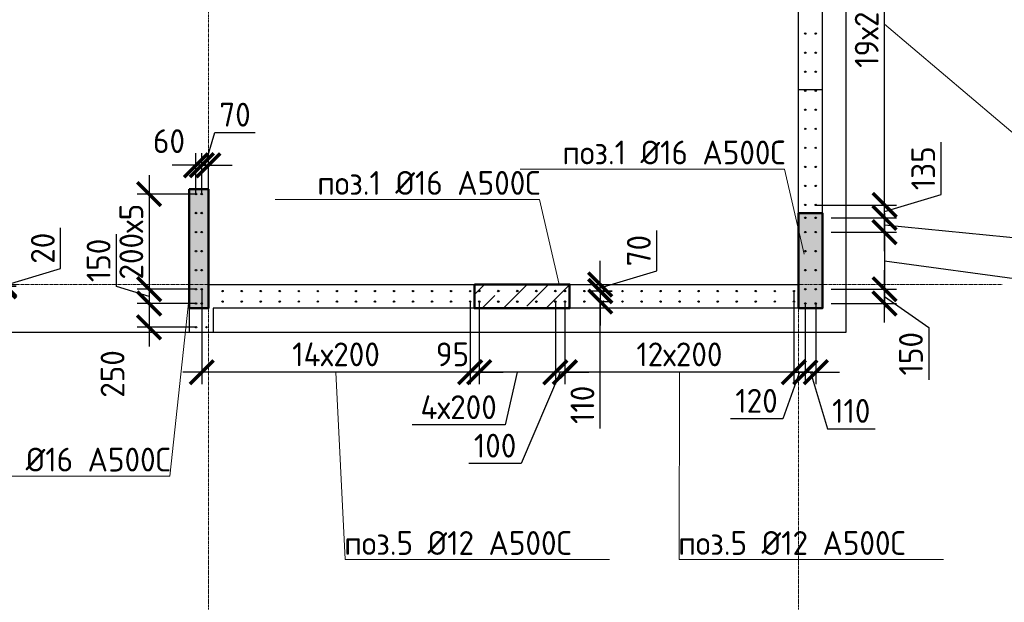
# Model space of a CAD drawing. Header units: millimetres. Extents: x 349531 to 1063351, y -131924 to 96186.
# Tile 217 of 230: x 1016627 to 1026970, y 32922 to 39043. Entities that reach past the tile are written whole.
import ezdxf
from ezdxf import colors
from ezdxf.entities.mleader import LeaderData, LeaderLine
from ezdxf.math import Vec2, Vec3

# ---------------------------------------------------------------- set-up
doc = ezdxf.new("R2010")
doc.units = ezdxf.units.MM
doc.linetypes.add('______5', pattern=[1100, 800, -100, 100, -100])
doc.linetypes.add('осевая', pattern=[50.8, 31.75, -6.35, 6.35, -6.35])
for name, color, linetype, lineweight in [('0 Фундамент', 5, 'Continuous', 30), ('Конструкции 0.5', 5, 'Continuous', 50), ('Оси', 40, '______5', 18), ('подоснова', 151, 'Continuous', 5), ('РАЗМЕРЫ', 1, 'Continuous', 9), ('СТЕНЫ', 3, 'Continuous', 30)]:
    doc.layers.add(name, color=color, linetype=linetype, lineweight=lineweight)
doc.styles.add('GOST-2.304_Type-B', font='GOST_Common.ttf')
doc.dimstyles.new('СПДС', dxfattribs={"dimscale": 100, "dimtxt": 2.5, "dimasz": 2.5, "dimexe": 1.25, "dimexo": 0, "dimtad": 1, "dimdec": 0, "dimtxsty": 'GOST-2.304_Type-B', "dimblk": 'ARCHTICK', "dimcen": 2.5, "dimdle": 2, "dimadec": 0, "dimazin": 2, "dimtfac": 0.75, "dimtdec": 0, "dimtmove": 1, "dimatfit": 3, "dimfxl": 1, "dimtolj": 1, "dimarcsym": 1})

# ---------------------------------------------------------------- blocks, each defined once
blk = doc.blocks.new('_ArchTick')
at = {"color": 0, "linetype": 'ByBlock', "const_width": 0.15}
blk.add_lwpolyline([(-0.5, -0.5), (0.5, 0.5)], dxfattribs=at)
blk = doc.blocks.new('*D202')
at = {"layer": 'DEFPOINTS', "color": 0, "transparency": 16777216}
for p in [(1018479, 37211, -360), (1017987, 36211), (1018479, 36211, -360)]:
    blk.add_point(p, dxfattribs=at)
at = {"layer": 'РАЗМЕРЫ', "color": 0, "lineweight": -2, "transparency": 16777216}
for p, q in [((1017987, 37411), (1017987, 36011)), ((1018479, 37211), (1017862, 37211)), ((1018479, 36211), (1017862, 36211))]:
    blk.add_line(p, q, dxfattribs=at)
at = {"layer": 'РАЗМЕРЫ', "color": 0, "lineweight": -2, "transparency": 16777216, "xscale": 250, "yscale": 250, "zscale": 250}
for p, rotation in [((1017987, 37211), 90), ((1017987, 36211), 270)]:
    blk.add_blockref('_ArchTick', p, dxfattribs=dict(at, rotation=rotation))
at = {"layer": 'РАЗМЕРЫ', "color": 0, "transparency": 16777216, "insert": (1017800, 36711), "char_height": 250, "attachment_point": 5, "rotation": 90, "style": 'GOST-2.304_Type-B'}
blk.add_mtext('\\A1;200х5', dxfattribs=at)
blk = doc.blocks.new('*D203')
at = {"layer": 'DEFPOINTS', "color": 0, "transparency": 16777216}
for p in [(1018479, 36211, -360), (1017987, 36061), (1018479, 36061, -360)]:
    blk.add_point(p, dxfattribs=at)
at = {"layer": 'РАЗМЕРЫ', "color": 0, "lineweight": -2, "transparency": 16777216}
for p, q in [((1017643, 36239), (1017643, 36789)), ((1017987, 36411), (1017987, 35861)), ((1017987, 36136), (1017643, 36239)), ((1018479, 36211), (1017862, 36211)), ((1018479, 36061), (1017862, 36061))]:
    blk.add_line(p, q, dxfattribs=at)
at = {"layer": 'РАЗМЕРЫ', "color": 0, "lineweight": -2, "transparency": 16777216, "xscale": 250, "yscale": 250, "zscale": 250}
for p, rotation in [((1017987, 36211), 90), ((1017987, 36061), 270)]:
    blk.add_blockref('_ArchTick', p, dxfattribs=dict(at, rotation=rotation))
at = {"layer": 'РАЗМЕРЫ', "color": 0, "transparency": 16777216, "insert": (1017456, 36514), "char_height": 250, "attachment_point": 5, "rotation": 90, "style": 'GOST-2.304_Type-B'}
blk.add_mtext('\\A1;150', dxfattribs=at)
blk = doc.blocks.new('*D204')
at = {"layer": 'DEFPOINTS', "color": 0, "transparency": 16777216}
for p in [(1018479, 36061, -360), (1017987, 35811), (1018479, 35811, -360)]:
    blk.add_point(p, dxfattribs=at)
at = {"layer": 'РАЗМЕРЫ', "color": 0, "lineweight": -2, "transparency": 16777216}
for p, q in [((1017987, 36261), (1017987, 35611)), ((1018479, 36061), (1017862, 36061)), ((1018479, 35811), (1017862, 35811))]:
    blk.add_line(p, q, dxfattribs=at)
at = {"layer": 'РАЗМЕРЫ', "color": 0, "lineweight": -2, "transparency": 16777216, "xscale": 250, "yscale": 250, "zscale": 250}
for p, rotation in [((1017987, 36061), 90), ((1017987, 35811), 270)]:
    blk.add_blockref('_ArchTick', p, dxfattribs=dict(at, rotation=rotation))
at = {"layer": 'РАЗМЕРЫ', "color": 0, "transparency": 16777216, "insert": (1017603, 35321), "char_height": 250, "attachment_point": 5, "rotation": 90, "style": 'GOST-2.304_Type-B'}
blk.add_mtext('\\A1;250', dxfattribs=at)
blk = doc.blocks.new('*D205')
at = {"layer": 'DEFPOINTS', "color": 0, "transparency": 16777216}
for p in [(1018540, 37514), (1018609, 37261, -360), (1018540, 37211, -360)]:
    blk.add_point(p, dxfattribs=at)
at = {"layer": 'РАЗМЕРЫ', "color": 0, "lineweight": -2, "transparency": 16777216}
for p, q in [((1018574, 37514), (1018678, 37858)), ((1018678, 37858), (1019101, 37858)), ((1018540, 37211), (1018540, 37639)), ((1018609, 37261), (1018609, 37639)), ((1018540, 37514), (1018290, 37514)), ((1018609, 37514), (1018540, 37514)), ((1018609, 37514), (1018540, 37514)), ((1018609, 37514), (1018859, 37514))]:
    blk.add_line(p, q, dxfattribs=at)
at = {"layer": 'РАЗМЕРЫ', "color": 0, "lineweight": -2, "transparency": 16777216, "xscale": 250, "yscale": 250, "zscale": 250}
blk.add_blockref('_ArchTick', (1018540, 37514), dxfattribs=at)
at = {"layer": 'РАЗМЕРЫ', "color": 0, "lineweight": -2, "transparency": 16777216, "xscale": 250, "yscale": 250, "zscale": 250, "rotation": 180}
blk.add_blockref('_ArchTick', (1018609, 37514), dxfattribs=at)
at = {"layer": 'РАЗМЕРЫ', "color": 0, "transparency": 16777216, "insert": (1018889, 38045), "char_height": 250, "attachment_point": 5, "style": 'GOST-2.304_Type-B'}
blk.add_mtext('\\A1;70', dxfattribs=at)
blk = doc.blocks.new('*D206')
at = {"layer": 'DEFPOINTS', "color": 0, "transparency": 16777216}
for p in [(1018479, 37514), (1018540, 37310), (1018479, 37211, -360)]:
    blk.add_point(p, dxfattribs=at)
at = {"layer": 'РАЗМЕРЫ', "color": 0, "lineweight": -2, "transparency": 16777216}
for p, q in [((1018479, 37211), (1018479, 37639)), ((1018540, 37310), (1018540, 37639)), ((1018479, 37514), (1018229, 37514)), ((1018540, 37514), (1018479, 37514)), ((1018540, 37514), (1018790, 37514))]:
    blk.add_line(p, q, dxfattribs=at)
at = {"layer": 'РАЗМЕРЫ', "color": 0, "lineweight": -2, "transparency": 16777216, "xscale": 250, "yscale": 250, "zscale": 250}
blk.add_blockref('_ArchTick', (1018479, 37514), dxfattribs=at)
at = {"layer": 'РАЗМЕРЫ', "color": 0, "lineweight": -2, "transparency": 16777216, "xscale": 250, "yscale": 250, "zscale": 250, "rotation": 180}
blk.add_blockref('_ArchTick', (1018540, 37514), dxfattribs=at)
at = {"layer": 'РАЗМЕРЫ', "color": 0, "transparency": 16777216, "insert": (1018196, 37767), "char_height": 250, "attachment_point": 5, "style": 'GOST-2.304_Type-B'}
blk.add_mtext('\\A1;60', dxfattribs=at)
blk = doc.blocks.new('*D207')
at = {"layer": 'DEFPOINTS', "color": 0, "transparency": 16777216}
for p in [(1018540, 36211, -360), (1021359, 36074, -360), (1018540, 35339)]:
    blk.add_point(p, dxfattribs=at)
at = {"layer": 'РАЗМЕРЫ', "color": 0, "lineweight": -2, "transparency": 16777216}
for p, q in [((1018540, 36211), (1018540, 35214)), ((1021359, 36074), (1021359, 35214)), ((1021559, 35339), (1018340, 35339))]:
    blk.add_line(p, q, dxfattribs=at)
at = {"layer": 'РАЗМЕРЫ', "color": 0, "lineweight": -2, "transparency": 16777216, "xscale": 250, "yscale": 250, "zscale": 250, "rotation": 180}
blk.add_blockref('_ArchTick', (1018540, 35339), dxfattribs=at)
at = {"layer": 'РАЗМЕРЫ', "color": 0, "lineweight": -2, "transparency": 16777216, "xscale": 250, "yscale": 250, "zscale": 250}
blk.add_blockref('_ArchTick', (1021359, 35339), dxfattribs=at)
at = {"layer": 'РАЗМЕРЫ', "color": 0, "transparency": 16777216, "insert": (1019950, 35527), "char_height": 250, "attachment_point": 5, "style": 'GOST-2.304_Type-B'}
blk.add_mtext('\\A1;14х200', dxfattribs=at)
blk = doc.blocks.new('*D208')
at = {"layer": 'DEFPOINTS', "color": 0, "transparency": 16777216}
for p in [(1022721, 36261), (1022725, 36261), (1022712, 36192, -360)]:
    blk.add_point(p, dxfattribs=at)
at = {"layer": 'РАЗМЕРЫ', "color": 0, "lineweight": -2, "transparency": 16777216}
for p, q in [((1023319, 36405), (1023319, 36829)), ((1022725, 36261), (1022725, 36511)), ((1022725, 36227), (1023319, 36405)), ((1022721, 36261), (1022850, 36261)), ((1022725, 36192), (1022725, 36261)), ((1022725, 36192), (1022725, 36261)), ((1022712, 36192), (1022850, 36192)), ((1022725, 36192), (1022725, 35942))]:
    blk.add_line(p, q, dxfattribs=at)
at = {"layer": 'РАЗМЕРЫ', "color": 0, "lineweight": -2, "transparency": 16777216, "xscale": 250, "yscale": 250, "zscale": 250}
for p, rotation in [((1022725, 36261), 270), ((1022725, 36192), 90)]:
    blk.add_blockref('_ArchTick', p, dxfattribs=dict(at, rotation=rotation))
at = {"layer": 'РАЗМЕРЫ', "color": 0, "transparency": 16777216, "insert": (1023131, 36617), "char_height": 250, "attachment_point": 5, "rotation": 90, "style": 'GOST-2.304_Type-B'}
blk.add_mtext('\\A1;70', dxfattribs=at)
blk = doc.blocks.new('*D209')
at = {"layer": 'DEFPOINTS', "color": 0, "transparency": 16777216}
for p in [(1022850, 36192), (1022712, 36081, -360), (1022725, 36081)]:
    blk.add_point(p, dxfattribs=at)
at = {"layer": 'РАЗМЕРЫ', "color": 0, "lineweight": -2, "transparency": 16777216}
for p, q in [((1022725, 36192), (1022725, 36442)), ((1022850, 36192), (1022600, 36192)), ((1022725, 36192), (1022725, 36081)), ((1022725, 36192), (1022725, 36081)), ((1022712, 36081), (1022850, 36081)), ((1022725, 36081), (1022725, 35831)), ((1022725, 34747), (1022725, 36081))]:
    blk.add_line(p, q, dxfattribs=at)
at = {"layer": 'РАЗМЕРЫ', "color": 0, "lineweight": -2, "transparency": 16777216, "xscale": 250, "yscale": 250, "zscale": 250}
for p, rotation in [((1022725, 36192), 270), ((1022725, 36081), 90)]:
    blk.add_blockref('_ArchTick', p, dxfattribs=dict(at, rotation=rotation))
at = {"layer": 'РАЗМЕРЫ', "color": 0, "transparency": 16777216, "insert": (1022538, 34997), "char_height": 250, "attachment_point": 5, "rotation": 90, "style": 'GOST-2.304_Type-B'}
blk.add_mtext('\\A1;110', dxfattribs=at)
blk = doc.blocks.new('*D210')
at = {"layer": 'DEFPOINTS', "color": 0, "transparency": 16777216}
for p in [(1024759, 36192, -360), (1024879, 36061), (1024879, 35339)]:
    blk.add_point(p, dxfattribs=at)
at = {"layer": 'РАЗМЕРЫ', "color": 0, "lineweight": -2, "transparency": 16777216}
for p, q in [((1024759, 36192), (1024759, 35214)), ((1024879, 36061), (1024879, 35214)), ((1024759, 35339), (1024509, 35339)), ((1024819, 35339), (1024642, 34851)), ((1024759, 35339), (1024879, 35339)), ((1024759, 35339), (1024879, 35339)), ((1024879, 35339), (1025129, 35339)), ((1024642, 34851), (1024092, 34851))]:
    blk.add_line(p, q, dxfattribs=at)
at = {"layer": 'РАЗМЕРЫ', "color": 0, "lineweight": -2, "transparency": 16777216, "xscale": 250, "yscale": 250, "zscale": 250}
blk.add_blockref('_ArchTick', (1024759, 35339), dxfattribs=at)
at = {"layer": 'РАЗМЕРЫ', "color": 0, "lineweight": -2, "transparency": 16777216, "xscale": 250, "yscale": 250, "zscale": 250, "rotation": 180}
blk.add_blockref('_ArchTick', (1024879, 35339), dxfattribs=at)
at = {"layer": 'РАЗМЕРЫ', "color": 0, "transparency": 16777216, "insert": (1024367, 35039), "char_height": 250, "attachment_point": 5, "style": 'GOST-2.304_Type-B'}
blk.add_mtext('\\A1;120', dxfattribs=at)
blk = doc.blocks.new('*D211')
at = {"layer": 'DEFPOINTS', "color": 0, "transparency": 16777216}
for p in [(1024879, 36061), (1024990, 36061), (1024990, 35339)]:
    blk.add_point(p, dxfattribs=at)
at = {"layer": 'РАЗМЕРЫ', "color": 0, "lineweight": -2, "transparency": 16777216}
for p, q in [((1024879, 36061), (1024879, 35214)), ((1024990, 36061), (1024990, 35214)), ((1024879, 35339), (1024629, 35339)), ((1024879, 35339), (1024990, 35339)), ((1024879, 35339), (1024990, 35339)), ((1024934, 35339), (1025112, 34745)), ((1024990, 35339), (1025240, 35339)), ((1025112, 34745), (1025612, 34745))]:
    blk.add_line(p, q, dxfattribs=at)
at = {"layer": 'РАЗМЕРЫ', "color": 0, "lineweight": -2, "transparency": 16777216, "xscale": 250, "yscale": 250, "zscale": 250}
blk.add_blockref('_ArchTick', (1024879, 35339), dxfattribs=at)
at = {"layer": 'РАЗМЕРЫ', "color": 0, "lineweight": -2, "transparency": 16777216, "xscale": 250, "yscale": 250, "zscale": 250, "rotation": 180}
blk.add_blockref('_ArchTick', (1024990, 35339), dxfattribs=at)
at = {"layer": 'РАЗМЕРЫ', "color": 0, "transparency": 16777216, "insert": (1025362, 34933), "char_height": 250, "attachment_point": 5, "style": 'GOST-2.304_Type-B'}
blk.add_mtext('\\A1;110', dxfattribs=at)
blk = doc.blocks.new('*D212')
at = {"layer": 'DEFPOINTS', "color": 0, "transparency": 16777216}
for p in [(1025150, 36211), (1025712, 36211), (1025150, 36061)]:
    blk.add_point(p, dxfattribs=at)
at = {"layer": 'РАЗМЕРЫ', "color": 0, "lineweight": -2, "transparency": 16777216}
for p, q in [((1025712, 35861), (1025712, 36411)), ((1025150, 36211), (1025837, 36211)), ((1025712, 36136), (1026177, 35809)), ((1025150, 36061), (1025837, 36061)), ((1026177, 35809), (1026177, 35259))]:
    blk.add_line(p, q, dxfattribs=at)
at = {"layer": 'РАЗМЕРЫ', "color": 0, "lineweight": -2, "transparency": 16777216, "xscale": 250, "yscale": 250, "zscale": 250}
for p, rotation in [((1025712, 36211), 90), ((1025712, 36061), 270)]:
    blk.add_blockref('_ArchTick', p, dxfattribs=dict(at, rotation=rotation))
at = {"layer": 'РАЗМЕРЫ', "color": 0, "transparency": 16777216, "insert": (1025989, 35534), "char_height": 250, "attachment_point": 5, "rotation": 90, "style": 'GOST-2.304_Type-B'}
blk.add_mtext('\\A1;150', dxfattribs=at)
blk = doc.blocks.new('*D213')
at = {"layer": 'DEFPOINTS', "color": 0, "transparency": 16777216}
for p in [(1025150, 36961), (1025712, 36961), (1025150, 36811)]:
    blk.add_point(p, dxfattribs=at)
at = {"layer": 'РАЗМЕРЫ', "color": 0, "lineweight": -2, "transparency": 16777216}
for p, q in [((1025712, 36611), (1025712, 37161)), ((1025150, 36961), (1025837, 36961)), ((1025712, 36886), (1027862, 36679)), ((1025150, 36811), (1025837, 36811)), ((1027862, 36679), (1027862, 36129))]:
    blk.add_line(p, q, dxfattribs=at)
at = {"layer": 'РАЗМЕРЫ', "color": 0, "lineweight": -2, "transparency": 16777216, "xscale": 250, "yscale": 250, "zscale": 250}
for p, rotation in [((1025712, 36961), 90), ((1025712, 36811), 270)]:
    blk.add_blockref('_ArchTick', p, dxfattribs=dict(at, rotation=rotation))
at = {"layer": 'РАЗМЕРЫ', "color": 0, "transparency": 16777216, "insert": (1027674, 36404), "char_height": 250, "attachment_point": 5, "rotation": 90, "style": 'GOST-2.304_Type-B'}
blk.add_mtext('\\A1;150', dxfattribs=at)
blk = doc.blocks.new('*D214')
at = {"layer": 'DEFPOINTS', "color": 0, "transparency": 16777216}
for p in [(1025308, 36811), (1025202, 36211), (1025712, 36211)]:
    blk.add_point(p, dxfattribs=at)
at = {"layer": 'РАЗМЕРЫ', "color": 0, "lineweight": -2, "transparency": 16777216}
for p, q in [((1025712, 37011), (1025712, 36011)), ((1025308, 36811), (1025837, 36811)), ((1025712, 36511), (1027433, 36274)), ((1025202, 36211), (1025837, 36211)), ((1027433, 36274), (1027433, 35324))]:
    blk.add_line(p, q, dxfattribs=at)
at = {"layer": 'РАЗМЕРЫ', "color": 0, "lineweight": -2, "transparency": 16777216, "xscale": 250, "yscale": 250, "zscale": 250}
for p, rotation in [((1025712, 36811), 90), ((1025712, 36211), 270)]:
    blk.add_blockref('_ArchTick', p, dxfattribs=dict(at, rotation=rotation))
at = {"layer": 'РАЗМЕРЫ', "color": 0, "transparency": 16777216, "insert": (1027245, 35799), "char_height": 250, "attachment_point": 5, "rotation": 90, "style": 'GOST-2.304_Type-B'}
blk.add_mtext('\\A1;3х200', dxfattribs=at)
blk = doc.blocks.new('*D219')
at = {"layer": 'DEFPOINTS', "color": 0, "transparency": 16777216}
for p in [(1024990, 37096), (1025712, 37096), (1025217, 36961)]:
    blk.add_point(p, dxfattribs=at)
at = {"layer": 'РАЗМЕРЫ', "color": 0, "lineweight": -2, "transparency": 16777216}
for p, q in [((1026306, 37207), (1026306, 37757)), ((1025712, 36761), (1025712, 37296)), ((1025712, 37029), (1026306, 37207)), ((1024990, 37096), (1025837, 37096)), ((1025217, 36961), (1025837, 36961))]:
    blk.add_line(p, q, dxfattribs=at)
at = {"layer": 'РАЗМЕРЫ', "color": 0, "lineweight": -2, "transparency": 16777216, "xscale": 250, "yscale": 250, "zscale": 250}
for p, rotation in [((1025712, 37096), 90), ((1025712, 36961), 270)]:
    blk.add_blockref('_ArchTick', p, dxfattribs=dict(at, rotation=rotation))
at = {"layer": 'РАЗМЕРЫ', "color": 0, "transparency": 16777216, "insert": (1026118, 37482), "char_height": 250, "attachment_point": 5, "rotation": 90, "style": 'GOST-2.304_Type-B'}
blk.add_mtext('\\A1;135', dxfattribs=at)
blk = doc.blocks.new('*D220')
at = {"layer": 'DEFPOINTS', "color": 0, "transparency": 16777216}
for p in [(1024990, 40896), (1025712, 40896), (1025012, 37096)]:
    blk.add_point(p, dxfattribs=at)
at = {"layer": 'РАЗМЕРЫ', "color": 0, "lineweight": -2, "transparency": 16777216}
for p, q in [((1025712, 36896), (1025712, 41096)), ((1024990, 40896), (1025837, 40896)), ((1025012, 37096), (1025837, 37096))]:
    blk.add_line(p, q, dxfattribs=at)
at = {"layer": 'РАЗМЕРЫ', "color": 0, "lineweight": -2, "transparency": 16777216, "xscale": 250, "yscale": 250, "zscale": 250}
for p, rotation in [((1025712, 40896), 90), ((1025712, 37096), 270)]:
    blk.add_blockref('_ArchTick', p, dxfattribs=dict(at, rotation=rotation))
at = {"layer": 'РАЗМЕРЫ', "color": 0, "transparency": 16777216, "insert": (1025524, 38996), "char_height": 250, "attachment_point": 5, "rotation": 90, "style": 'GOST-2.304_Type-B'}
blk.add_mtext('\\A1;19х200', dxfattribs=at)
blk = doc.blocks.new('*D334')
at = {"layer": 'DEFPOINTS', "color": 0, "transparency": 16777216}
for p in [(1015559, 36242), (1015708, 36261, -1080), (1016464, 36242)]:
    blk.add_point(p, dxfattribs=at)
at = {"layer": 'РАЗМЕРЫ', "color": 0, "lineweight": -2, "transparency": 16777216}
for p, q in [((1017057, 36430), (1017057, 36855)), ((1016464, 36261), (1016464, 36511)), ((1016464, 36252), (1017057, 36430)), ((1015559, 36242), (1016589, 36242)), ((1015708, 36261), (1016589, 36261)), ((1016464, 36261), (1016464, 36242)), ((1016464, 36261), (1016464, 36242)), ((1016464, 36242), (1016464, 35992))]:
    blk.add_line(p, q, dxfattribs=at)
at = {"layer": 'РАЗМЕРЫ', "color": 0, "lineweight": -2, "transparency": 16777216, "xscale": 250, "yscale": 250, "zscale": 250}
for p, rotation in [((1016464, 36261), 270), ((1016464, 36242), 90)]:
    blk.add_blockref('_ArchTick', p, dxfattribs=dict(at, rotation=rotation))
at = {"layer": 'РАЗМЕРЫ', "color": 0, "transparency": 16777216, "insert": (1016870, 36642), "char_height": 250, "attachment_point": 5, "rotation": 90, "style": 'GOST-2.304_Type-B'}
blk.add_mtext('\\A1;20', dxfattribs=at)
blk = doc.blocks.new('оси2')
at = {"layer": 'Оси', "color": 16, "linetype": 'осевая', "lineweight": 0, "transparency": 33554687}
for p, q in [((1024245.5, 5465.4), (1024245.5, -20739.3)), ((1030445.5, 5465.4), (1030445.5, -20739.3)), ((979200, -14692.9), (1032582.1, -14692.9))]:
    blk.add_line(p, q, dxfattribs=at)
blk = doc.blocks.new('16арм')
at = {"layer": 'Конструкции 0.5', "lineweight": 0, "true_color": 0x939598, "transparency": 33554648}
h = blk.add_hatch(dxfattribs=at)
h.set_pattern_fill('ANSI35', color=252, scale=50)
h.paths.add_polyline_path([(1018409, 70375), (1018609, 70375), (1018609, 69125), (1018409, 69125)])
h.paths.add_polyline_path([(1024809, 70125), (1025059, 70125), (1025059, 69125), (1024809, 69125)])
h.paths.add_polyline_path([(1024809, 75075), (1025059, 75075), (1025059, 74075), (1024809, 74075)])
h.paths.add_polyline_path([(1023809, 79875), (1025059, 79875), (1025059, 79675), (1023809, 79675)])
h.paths.add_polyline_path([(1024809, 83275), (1025059, 83275), (1025059, 82275), (1024809, 82275)])
h.paths.add_polyline_path([(1024809, 86025), (1025059, 86025), (1025059, 85025), (1024809, 85025)])
h.paths.add_polyline_path([(1021609, 86025), (1022609, 86025), (1022609, 85775), (1021609, 85775)])
h.paths.add_polyline_path([(1017469, 86025), (1018469, 86025), (1018469, 85775), (1017469, 85775)])
h.paths.add_polyline_path([(1014609, 86025), (1014809, 86025), (1014809, 84775), (1014609, 84775)])
h.paths.add_polyline_path([(1009309, 86025), (1009509, 86025), (1009509, 84775), (1009309, 84775)])
h.paths.add_polyline_path([(994159, 86025), (995159, 86025), (995159, 85775), (994159, 85775)])
h.paths.add_polyline_path([(991159, 86025), (991359, 86025), (991359, 84775), (991159, 84775)])
h.paths.add_polyline_path([(986559, 86025), (986759, 86025), (986759, 84778), (986559, 84778)])
h.paths.add_polyline_path([(982109, 86025), (983098, 86025), (983098, 85775), (982109, 85775)])
h.paths.add_polyline_path([(977759, 86025), (978009, 86025), (978009, 85025), (977759, 85025)])
h = blk.add_hatch(dxfattribs=at)
h.set_pattern_fill('ANSI35', color=252, scale=50)
h.set_pattern_definition([(45, (0, 33113.54), (-224.5064, 224.5064), []), (45, (224.5, 33113.54), (-224.5064, 224.5064), [396.875, -79.375, 0, -79.375])])
h.paths.add_polyline_path([(1021404, 69375), (1022404, 69375), (1022404, 69125), (1021404, 69125)])
at = {"layer": 'Конструкции 0.5', "elevation": -360}
for points in [[(1018409, 70375), (1018609, 70375), (1018609, 69125), (1018409, 69125)], [(1024809, 70125), (1025059, 70125), (1025059, 69125), (1024809, 69125)], [(1021404, 69375), (1022404, 69375), (1022404, 69125), (1021404, 69125)]]:
    blk.add_lwpolyline(points, close=True, dxfattribs=at)
blk = doc.blocks.new('*D463')
at = {"layer": 'DEFPOINTS', "color": 0, "transparency": 16777216}
for p in [(1024759, 36192, -360), (1022354, 35991), (1022354, 35339)]:
    blk.add_point(p, dxfattribs=at)
at = {"layer": 'РАЗМЕРЫ', "color": 0, "lineweight": -2, "transparency": 16777216}
for p, q in [((1024759, 36192), (1024759, 35214)), ((1022354, 35991), (1022354, 35214)), ((1024959, 35339), (1022154, 35339))]:
    blk.add_line(p, q, dxfattribs=at)
at = {"layer": 'РАЗМЕРЫ', "color": 0, "lineweight": -2, "transparency": 16777216, "xscale": 250, "yscale": 250, "zscale": 250, "rotation": 180}
blk.add_blockref('_ArchTick', (1022354, 35339), dxfattribs=at)
at = {"layer": 'РАЗМЕРЫ', "color": 0, "lineweight": -2, "transparency": 16777216, "xscale": 250, "yscale": 250, "zscale": 250}
blk.add_blockref('_ArchTick', (1024759, 35339), dxfattribs=at)
at = {"layer": 'РАЗМЕРЫ', "color": 0, "transparency": 16777216, "insert": (1023557, 35527), "char_height": 250, "attachment_point": 5, "style": 'GOST-2.304_Type-B'}
blk.add_mtext('\\A1;12х200', dxfattribs=at)
blk = doc.blocks.new('*D464')
at = {"layer": 'DEFPOINTS', "color": 0, "transparency": 16777216}
for p in [(1022254, 36081, -360), (1022354, 36081, -360), (1022254, 35339)]:
    blk.add_point(p, dxfattribs=at)
at = {"layer": 'РАЗМЕРЫ', "color": 0, "lineweight": -2, "transparency": 16777216}
for p, q in [((1022254, 36081), (1022254, 35214)), ((1022354, 36081), (1022354, 35214)), ((1022304, 35339), (1021896, 34380)), ((1022254, 35339), (1022004, 35339)), ((1022354, 35339), (1022254, 35339)), ((1022354, 35339), (1022254, 35339)), ((1022354, 35339), (1022604, 35339)), ((1021896, 34380), (1021346, 34380))]:
    blk.add_line(p, q, dxfattribs=at)
at = {"layer": 'РАЗМЕРЫ', "color": 0, "lineweight": -2, "transparency": 16777216, "xscale": 250, "yscale": 250, "zscale": 250}
blk.add_blockref('_ArchTick', (1022254, 35339), dxfattribs=at)
at = {"layer": 'РАЗМЕРЫ', "color": 0, "lineweight": -2, "transparency": 16777216, "xscale": 250, "yscale": 250, "zscale": 250, "rotation": 180}
blk.add_blockref('_ArchTick', (1022354, 35339), dxfattribs=at)
at = {"layer": 'РАЗМЕРЫ', "color": 0, "transparency": 16777216, "insert": (1021621, 34568), "char_height": 250, "attachment_point": 5, "style": 'GOST-2.304_Type-B'}
blk.add_mtext('\\A1;100', dxfattribs=at)
blk = doc.blocks.new('*D465')
at = {"layer": 'DEFPOINTS', "color": 0, "transparency": 16777216}
for p in [(1021454, 36081, -360), (1022254, 36081, -360), (1021454, 35339)]:
    blk.add_point(p, dxfattribs=at)
at = {"layer": 'РАЗМЕРЫ', "color": 0, "lineweight": -2, "transparency": 16777216}
for p, q in [((1021454, 36081), (1021454, 35214)), ((1022254, 36081), (1022254, 35214)), ((1022454, 35339), (1021254, 35339)), ((1021854, 35339), (1021726, 34785)), ((1021726, 34785), (1020751, 34785))]:
    blk.add_line(p, q, dxfattribs=at)
at = {"layer": 'РАЗМЕРЫ', "color": 0, "lineweight": -2, "transparency": 16777216, "xscale": 250, "yscale": 250, "zscale": 250, "rotation": 180}
blk.add_blockref('_ArchTick', (1021454, 35339), dxfattribs=at)
at = {"layer": 'РАЗМЕРЫ', "color": 0, "lineweight": -2, "transparency": 16777216, "xscale": 250, "yscale": 250, "zscale": 250}
blk.add_blockref('_ArchTick', (1022254, 35339), dxfattribs=at)
at = {"layer": 'РАЗМЕРЫ', "color": 0, "transparency": 16777216, "insert": (1021238, 34972), "char_height": 250, "attachment_point": 5, "style": 'GOST-2.304_Type-B'}
blk.add_mtext('\\A1;4х200', dxfattribs=at)
blk = doc.blocks.new('*D466')
at = {"layer": 'DEFPOINTS', "color": 0, "transparency": 16777216}
for p in [(1021359, 35931), (1021454, 35931), (1021359, 35339)]:
    blk.add_point(p, dxfattribs=at)
at = {"layer": 'РАЗМЕРЫ', "color": 0, "lineweight": -2, "transparency": 16777216}
for p, q in [((1021359, 35931), (1021359, 35214)), ((1021454, 35931), (1021454, 35214)), ((1021359, 35339), (1021109, 35339)), ((1021454, 35339), (1021359, 35339)), ((1021454, 35339), (1021704, 35339))]:
    blk.add_line(p, q, dxfattribs=at)
at = {"layer": 'РАЗМЕРЫ', "color": 0, "lineweight": -2, "transparency": 16777216, "xscale": 250, "yscale": 250, "zscale": 250}
blk.add_blockref('_ArchTick', (1021359, 35339), dxfattribs=at)
at = {"layer": 'РАЗМЕРЫ', "color": 0, "lineweight": -2, "transparency": 16777216, "xscale": 250, "yscale": 250, "zscale": 250, "rotation": 180}
blk.add_blockref('_ArchTick', (1021454, 35339), dxfattribs=at)
at = {"layer": 'РАЗМЕРЫ', "color": 0, "transparency": 16777216, "insert": (1021173, 35527), "char_height": 250, "attachment_point": 5, "style": 'GOST-2.304_Type-B'}
blk.add_mtext('\\A1;95', dxfattribs=at)
blk = doc.blocks.new('_None')
blk = doc.blocks.new('стены техподполья')
at = {"layer": 'СТЕНЫ', "linetype": 'Continuous', "transparency": 33554687}
for p, q in [((503986, -17294), (503986, -394)), ((503736, -17044), (503736, -6744)), ((503736, -14994), (503986, -14994)), ((503736, -14994), (503736, -14994)), ((503986, -14994), (503986, -14994)), ((497336, -16044), (497336, -16044)), ((497336, -16044), (497536, -16044)), ((497336, -17544), (497336, -16044)), ((497536, -16044), (497536, -16044)), ((497536, -16044), (497536, -17044)), ((497536, -17044), (503736, -17044)), ((497536, -17044), (497536, -17044)), ((503736, -17044), (503736, -17044)), ((497586, -17294), (497586, -17294)), ((503986, -17294), (497586, -17294)), ((497586, -17294), (497586, -17544)), ((503986, -17294), (503986, -17294)), ((497336, -17544), (497336, -17544)), ((497336, -17544), (497586, -17544)), ((497586, -17544), (497586, -17544))]:
    blk.add_line(p, q, dxfattribs=at)

msp = doc.modelspace()

# ---------------------------------------------------------------- linework, layer by layer
at = {"layer": '0 Фундамент'}
msp.add_lwpolyline([(977509.2, 35761.4), (1025309.3, 35761.4), (1025309.3, 53161.4), (1021359.3, 53161.4)], dxfattribs=at)
at = {"layer": 'РАЗМЕРЫ', "color": 8, "linetype": 'Continuous', "lineweight": 30}
for centre in [(1024879.2, 38896.4), (1024989.5, 38896.4), (1024879.2, 38696.4), (1024989.5, 38696.4), (1024879.2, 38496.4), (1024989.5, 38496.4), (1024879.2, 38296.4), (1024989.5, 38296.4), (1024879.2, 38096.4), (1024989.5, 38096.4), (1024879.2, 37896.4), (1024989.5, 37896.4), (1024879.2, 37696.4), (1024989.5, 37696.4), (1024879.2, 37496.4), (1024989.5, 37496.4), (1024879.2, 37296.4), (1024989.5, 37296.4), (1024879.2, 37096.4), (1024989.5, 37096.4), (1018759.2, 36191.7, -360), (1018959.2, 36191.7, -360), (1019159.2, 36191.7, -360), (1019359.2, 36191.7, -360), (1019559.2, 36191.7, -360), (1019759.2, 36191.7, -360), (1019959.2, 36191.7, -360), (1020159.2, 36191.7, -360), (1020359.2, 36191.7, -360), (1020559.2, 36191.7, -360), (1020759.2, 36191.7, -360), (1020959.2, 36191.7, -360), (1021159.2, 36191.7, -360), (1021359.2, 36191.7, -360), (1022559.2, 36191.7, -360), (1022759.2, 36191.7, -360), (1022959.2, 36191.7, -360), (1023159.2, 36191.7, -360), (1023359.2, 36191.7, -360), (1023559.2, 36191.7, -360), (1023759.2, 36191.7, -360), (1023959.2, 36191.7, -360), (1024159.2, 36191.7, -360), (1024359.2, 36191.7, -360), (1024559.2, 36191.7, -360), (1024759.2, 36191.7, -360), (1018759.2, 36081.4, -360), (1018959.2, 36081.4, -360), (1019159.2, 36081.4, -360), (1019359.2, 36081.4, -360), (1019559.2, 36081.4, -360), (1019759.2, 36081.4, -360), (1019959.2, 36081.4, -360), (1020159.2, 36081.4, -360), (1020359.2, 36081.4, -360), (1020559.2, 36081.4, -360), (1020759.2, 36081.4, -360), (1020959.2, 36081.4, -360), (1021159.2, 36081.4, -360), (1021359.2, 36081.4, -360), (1022559.2, 36081.4, -360), (1022759.2, 36081.4, -360), (1022959.2, 36081.4, -360), (1023159.2, 36081.4, -360), (1023359.2, 36081.4, -360), (1023559.2, 36081.4, -360), (1023759.2, 36081.4, -360), (1023959.2, 36081.4, -360), (1024159.2, 36081.4, -360), (1024359.2, 36081.4, -360), (1024559.2, 36081.4, -360), (1024759.2, 36081.4, -360), (1018479.3, 35811.4, -360), (1018589.7, 35811.4, -360)]:
    msp.add_circle(centre, 7, dxfattribs=at)
at = {"layer": 'РАЗМЕРЫ', "color": 4, "linetype": 'Continuous', "lineweight": 30}
for centre in [(1018479.3, 37211.4, -360), (1018539.7, 37211.4, -360), (1018479.3, 37011.4, -360), (1018539.7, 37011.4, -360), (1024879.2, 36961.4), (1024989.5, 36961.4), (1018479.3, 36811.4, -360), (1018539.7, 36811.4, -360), (1024879.2, 36811.4), (1024989.5, 36811.4), (1018479.3, 36611.4, -360), (1018539.7, 36611.4, -360), (1024879.2, 36611.4), (1024989.5, 36611.4), (1018479.3, 36411.4, -360), (1018539.7, 36411.4, -360), (1024879.2, 36411.4), (1024989.5, 36411.4), (1018479.3, 36211.4, -360), (1018539.7, 36211.4, -360), (1021454.2, 36191.7, -360), (1021654.2, 36191.7, -360), (1021854.2, 36191.7, -360), (1022054.2, 36191.7, -360), (1022254.2, 36191.7, -360), (1022354.2, 36191.7, -360), (1024879.2, 36211.4), (1024989.5, 36211.4), (1018479.3, 36061.4, -360), (1018539.7, 36061.4, -360), (1021454.2, 36081.4, -360), (1021654.2, 36081.4, -360), (1021854.2, 36081.4, -360), (1022054.2, 36081.4, -360), (1022254.2, 36081.4, -360), (1022354.2, 36081.4, -360), (1024879.2, 36061.4), (1024989.5, 36061.4)]:
    msp.add_circle(centre, 8, dxfattribs=at)
at = {"layer": 'СТЕНЫ', "color": 252, "lineweight": 0, "true_color": 0x939598}
for points in [[(1018609.2, 36011.4), (1018409.2, 36011.4), (1018409.2, 37261.4), (1018609.2, 37261.4)], [(1025059.2, 36011.4), (1024809.2, 36011.4), (1024809.2, 37011.4), (1025059.2, 37011.4)]]:
    msp.add_lwpolyline(points, close=True, dxfattribs=at)

# ---------------------------------------------------------------- block references
at = {"layer": 'Конструкции 0.5'}
for name, p in [('стены техподполья', (521073.4, 53304.9, 360)), ('16арм', (0, -33113.5, 360))]:
    msp.add_blockref(name, p, dxfattribs=at)
at = {"layer": 'РАЗМЕРЫ'}
msp.add_blockref('оси2', (-5636.2, 50954.2, -360), dxfattribs=at)

# ---------------------------------------------------------------- dimensions: what is measured, and where the dimension line sits
for base, p1, p2, text, picture, middle in [((1025711.8, 40896.4), (1025012.1, 37096.4), (1024989.5, 40896.4), '19х200', '*D220', (1025524.3, 38996.4)), ((1017987.1, 36211.4), (1018479.3, 37211.4, -360), (1018479.3, 36211.4, -360), '200х5', '*D202', (1017799.6, 36711.4))]:
    dim = msp.add_linear_dim(base=base, p1=p1, p2=p2, angle=90, text=text, dimstyle='СПДС', dxfattribs=at)
    dim.commit()
    dim.dimension.update_dxf_attribs({"geometry": picture, "text_midpoint": middle})
for base, p1, p2, picture, middle in [((1018539.6844, 37513.9607), (1018609.1964, 37261.3626, -360), (1018539.6844, 37211.3621, -360), '*D205', (1018740.0654, 38045.2107)), ((1024989.5, 35339), (1024879.2, 36061.4), (1024989.5, 36061.4), '*D211', (1025175, 34932.8))]:
    dim = msp.add_linear_dim(base=base, p1=p1, p2=p2, dimstyle='СПДС', dxfattribs=at)
    dim.commit()
    dim.dimension.update_dxf_attribs({"geometry": picture, "text_midpoint": middle})
for base, p1, p2, picture, middle in [((1018479.3, 37514), (1018539.7, 37310.4), (1018479.3, 37211.4, -360), '*D206', (1018196, 37579.9)), ((1024879.2, 35339), (1024759.2, 36191.7, -360), (1024879.2, 36061.4), '*D210', (1024579.9, 34851.3)), ((1022254.2, 35339), (1022354.2, 36081.4, -360), (1022254.2, 36081.4, -360), '*D464', (1021833.4, 34380.2)), ((1021359.4, 35339), (1021454.2, 35930.7), (1021359.4, 35930.7), '*D466', (1021173.5, 35339))]:
    dim = msp.add_linear_dim(base=base, p1=p1, p2=p2, dimstyle='СПДС', dxfattribs=at)
    dim.commit()
    dim.dimension.update_dxf_attribs({"geometry": picture, "text_midpoint": middle, "dimtype": 160})
for base, p1, p2, picture, middle in [((1025711.8, 37096.4), (1025217.3, 36961.4), (1024989.5, 37096.4), '*D219', (1026118.1, 37269.5)), ((1016463.5, 36241.7, 720), (1015707.9, 36261.4, -360), (1015559.3, 36241.7, 720), '*D334', (1016869.8, 36492.2, 720)), ((1022725, 36261.4), (1022711.6, 36191.7, -360), (1022720.8, 36261.4), '*D208', (1023131.3, 36467.2)), ((1017987.1, 36061.4), (1018479.3, 36211.4, -360), (1018479.3, 36061.4, -360), '*D203', (1017455.8, 36302))]:
    dim = msp.add_linear_dim(base=base, p1=p1, p2=p2, angle=90, dimstyle='СПДС', dxfattribs=at)
    dim.commit()
    dim.dimension.update_dxf_attribs({"geometry": picture, "text_midpoint": middle})
for base, p1, p2, picture, middle in [((1025711.8, 36961.4), (1025149.9, 36811.4), (1025149.9, 36961.4), '*D213', (1027862, 36616.2)), ((1022725, 36081.4), (1022850, 36191.7), (1022711.6, 36081.4, -360), '*D209', (1023011, 34996.6)), ((1025711.8, 36211.4), (1025149.9, 36061.4), (1025149.9, 36211.4), '*D212', (1026176.6, 35746.7)), ((1017987.1, 35811.4), (1018479.3, 36061.4, -360), (1018479.3, 35811.4, -360), '*D204', (1017790.7, 35320.5))]:
    dim = msp.add_linear_dim(base=base, p1=p1, p2=p2, angle=90, dimstyle='СПДС', dxfattribs=at)
    dim.commit()
    dim.dimension.update_dxf_attribs({"geometry": picture, "text_midpoint": middle, "dimtype": 160})
dim = msp.add_linear_dim(base=(1025711.8, 36211.4), p1=(1025308.4, 36811.4), p2=(1025201.8, 36211.4), angle=90, text='3х200', dimstyle='СПДС', dxfattribs=at)
dim.commit()
dim.dimension.update_dxf_attribs({"geometry": '*D214', "text_midpoint": (1027432.6, 36211.4), "dimtype": 160})
for base, p1, p2, text, picture, middle in [((1018539.7, 35339), (1021359.4, 36074.4, -360), (1018539.7, 36211.4, -360), '14х200', '*D207', (1019949.6, 35526.5)), ((1022354.2, 35339), (1024759.2, 36191.7, -360), (1022354.2, 35991.1), '12х200', '*D463', (1023556.7, 35526.5))]:
    dim = msp.add_linear_dim(base=base, p1=p1, p2=p2, text=text, dimstyle='СПДС', dxfattribs=at)
    dim.commit()
    dim.dimension.update_dxf_attribs({"geometry": picture, "text_midpoint": middle})
dim = msp.add_linear_dim(base=(1021454.2, 35339), p1=(1022254.2, 36081.4, -360), p2=(1021454.2, 36081.4, -360), text='4х200', dimstyle='СПДС', dxfattribs=at)
dim.commit()
dim.dimension.update_dxf_attribs({"geometry": '*D465', "text_midpoint": (1021663.2, 34784.6), "dimtype": 160})

# ---------------------------------------------------------------- leaders
at = {"layer": 'подоснова', "color": 4, "ltscale": 0.3}
ml = msp.add_multileader_mtext('Standard', dxfattribs=at)
ml.set_content('{\\C2;поз.5 %%C12 А500С }', color=4, style='GOST-2.304_Type-B')
ml.set_leader_properties(color=256, linetype='ByLayer', lineweight=15)
ml.set_arrow_properties(name='NONE')
ml.build(insert=Vec2(0, 0))
ml.multileader.update_dxf_attribs({"text_left_attachment_type": 6, "text_right_attachment_type": 6, "dogleg_length": 0.1, "arrow_head_size": 18})
ctx = ml.context
ctx.base_point, ctx.char_height, ctx.arrow_head_size, ctx.landing_gap_size, ctx.plane_origin = Vec3(1027338.2, 37616.7, 360), 250, 18, 20, Vec3(1032088.5, 38611.3, 360)
ctx.left_attachment, ctx.right_attachment, ctx.text_align_type = 6, 6, 1
notes = []
notes.append((ctx, [(1, (1, 1, 0), (1027338.1, 37616.7, 360), (1, 0), 0.1, [(0, [(1025711.8, 38996.4, 360)], 0, [])])]))
ctx.mtext.insert, ctx.mtext.width, ctx.mtext.alignment, ctx.mtext.flow_direction = Vec3(1028525, 37916.7, 360), 4075.871, 2, 5
ml = msp.add_multileader_mtext('Standard', dxfattribs=at)
ml.set_content('{\\C2;поз.1 %%C16 А500С }', color=4, style='GOST-2.304_Type-B')
ml.set_leader_properties(color=256, linetype='ByLayer', lineweight=15)
ml.set_arrow_properties(name='NONE')
ml.build(insert=Vec2(0, 0))
ml.multileader.update_dxf_attribs({"text_left_attachment_type": 6, "text_right_attachment_type": 6, "dogleg_length": 0.1, "arrow_head_size": 18})
ctx = ml.context
ctx.base_point, ctx.char_height, ctx.arrow_head_size, ctx.landing_gap_size, ctx.plane_origin = Vec3(1022338.6, 37472.9), 250, 18, 20, Vec3(1029243.9, 38467.5)
ctx.left_attachment, ctx.right_attachment, ctx.text_align_type = 6, 6, 1
notes.append((ctx, [(0, (1, 1, 0), (1024662.4, 37472.9), (-1, 0), 0.1, [(0, [(1024867.2, 36581.3)], 0, [])])]))
ctx.mtext.insert, ctx.mtext.width, ctx.mtext.alignment, ctx.mtext.flow_direction = Vec3(1023500.5, 37772.9), 4075.871, 2, 5
ml = msp.add_multileader_mtext('Standard', dxfattribs=at)
ml.set_content('{\\C2;поз.1 %%C16 А500С }', color=4, style='GOST-2.304_Type-B')
ml.set_leader_properties(color=256, linetype='ByLayer', lineweight=15)
ml.set_arrow_properties(name='NONE')
ml.build(insert=Vec2(0, 0))
ml.multileader.update_dxf_attribs({"text_left_attachment_type": 6, "text_right_attachment_type": 6, "dogleg_length": 0.1, "arrow_head_size": 18})
ctx = ml.context
ctx.base_point, ctx.char_height, ctx.arrow_head_size, ctx.landing_gap_size, ctx.plane_origin = Vec3(1019763.8, 37153), 250, 18, 20, Vec3(1026669, 38147.6)
ctx.left_attachment, ctx.right_attachment, ctx.text_align_type = 6, 6, 1
notes.append((ctx, [(0, (1, 1, 0), (1022087.6, 37153), (-1, 0), 0.1, [(0, [(1022292.4, 36261.4)], 0, [])])]))
ctx.mtext.insert, ctx.mtext.width, ctx.mtext.alignment, ctx.mtext.flow_direction = Vec3(1020925.6, 37453), 4075.871, 2, 5
ml = msp.add_multileader_mtext('Standard', dxfattribs=at)
ml.set_content('{\\C2;поз.1 %%C16 А500С }', color=4, style='GOST-2.304_Type-B')
ml.set_leader_properties(color=256, linetype='ByLayer', lineweight=15)
ml.set_arrow_properties(name='NONE')
ml.build(insert=Vec2(0, 0))
ml.multileader.update_dxf_attribs({"text_left_attachment_type": 6, "text_right_attachment_type": 6, "dogleg_length": 0.1, "arrow_head_size": 18})
ctx = ml.context
ctx.base_point, ctx.char_height, ctx.arrow_head_size, ctx.landing_gap_size, ctx.plane_origin = Vec3(1015880.7, 34246.4), 250, 18, 20, Vec3(1022786, 35241)
ctx.left_attachment, ctx.right_attachment, ctx.text_align_type = 6, 6, 1
notes.append((ctx, [(0, (1, 1, 0), (1018204.6, 34246.4), (-1, 0), 0.1, [(0, [(1018409.3, 36163)], 0, [])])]))
ctx.mtext.insert, ctx.mtext.width, ctx.mtext.alignment, ctx.mtext.flow_direction = Vec3(1017042.6, 34546.4), 4075.871, 2, 5
ml = msp.add_multileader_mtext('Standard', dxfattribs=at)
ml.set_content('{\\C2;поз.5 %%C12 А500С }', color=4, style='GOST-2.304_Type-B')
ml.set_leader_properties(color=256, linetype='ByLayer', lineweight=15)
ml.set_arrow_properties(name='NONE')
ml.build(insert=Vec2(0, 0))
ml.multileader.update_dxf_attribs({"text_left_attachment_type": 6, "text_right_attachment_type": 6, "dogleg_length": 0.1, "arrow_head_size": 18})
ctx = ml.context
ctx.base_point, ctx.char_height, ctx.arrow_head_size, ctx.landing_gap_size, ctx.plane_origin = Vec3(1020044.7, 33370.3), 250, 18, 20, Vec3(1026669, 34364.9)
ctx.left_attachment, ctx.right_attachment, ctx.text_align_type = 6, 6, 1
notes.append((ctx, [(1, (1, 1, 0), (1020044.6, 33370.3), (1, 0), 0.1, [(0, [(1019949.6, 35339)], 0, [])])]))
ctx.mtext.insert, ctx.mtext.width, ctx.mtext.alignment, ctx.mtext.flow_direction = Vec3(1021231.5, 33670.3), 4075.871, 2, 5
ml = msp.add_multileader_mtext('Standard', dxfattribs=at)
ml.set_content('{\\C2;поз.5 %%C12 А500С }', color=4, style='GOST-2.304_Type-B')
ml.set_leader_properties(color=256, linetype='ByLayer', lineweight=15)
ml.set_arrow_properties(name='NONE')
ml.build(insert=Vec2(0, 0))
ml.multileader.update_dxf_attribs({"text_left_attachment_type": 6, "text_right_attachment_type": 6, "dogleg_length": 0.1, "arrow_head_size": 18})
ctx = ml.context
ctx.base_point, ctx.char_height, ctx.arrow_head_size, ctx.landing_gap_size, ctx.plane_origin = Vec3(1023552.9, 33370.3), 250, 18, 20, Vec3(1030177.3, 34364.9)
ctx.left_attachment, ctx.right_attachment, ctx.text_align_type = 6, 6, 1
notes.append((ctx, [(1, (1, 1, 0), (1023552.8, 33370.3), (1, 0), 0.1, [(0, [(1023556.7, 35339)], 0, [])])]))
ctx.mtext.insert, ctx.mtext.width, ctx.mtext.alignment, ctx.mtext.flow_direction = Vec3(1024739.7, 33670.3), 4075.871, 2, 5
for ctx, leaders in notes:
    for number, flags, end, landing, length, lines in leaders:
        leader = LeaderData()
        leader.index, (leader.has_last_leader_line, leader.has_dogleg_vector, leader.attachment_direction) = number, flags
        leader.last_leader_point, leader.dogleg_vector, leader.dogleg_length = Vec3(end), Vec3(landing), length
        for number, points, colour, breaks in lines:
            line = LeaderLine()
            line.index, line.vertices, line.color, line.breaks = number, Vec3.list(points), colors.encode_raw_color(colour), breaks
            leader.lines.append(line)
        ctx.leaders.append(leader)

doc.saveas('drawing.dxf')
